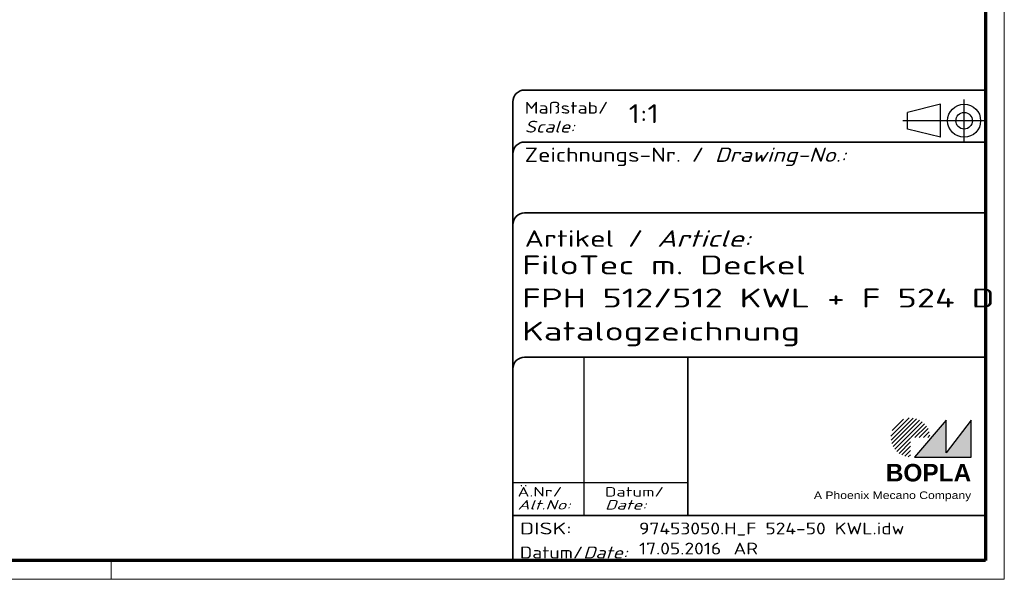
# Model space of a CAD drawing. Header units: millimetres. Extents: x 1 to 419, y 1 to 296.
# Tile 6 of 7: x 211 to 419, y 1 to 119. Entities that reach past the tile are written whole.
import ezdxf
from ezdxf.enums import TextEntityAlignment as Align

# ---------------------------------------------------------------- set-up
doc = ezdxf.new("R2010")
doc.units = ezdxf.units.MM
doc.linetypes.add('ACAD_ISO04W100', pattern=[30, 24, -3, 0, -3])
doc.linetypes.add('DASHED', pattern=[0.2067, 0.1654, -0.0413])
doc.layers.get('0').update_dxf_attribs({"lineweight": 25})
for name, color, linetype, lineweight in [('Schraffur (ISO)', 1, 'Continuous', 18), ('Sichtbar schmal (ISO)', 1, 'Continuous', 25), ('Titel (ISO)', 5, 'Continuous', 50), ('Verdeckt (ISO)', 5, 'DASHED', 35)]:
    doc.layers.add(name, color=color, linetype=linetype, lineweight=lineweight)
doc.styles.add('Notiztext (DIN)', font='isocpeur.ttf', dxfattribs={"width": 1.1})
doc.styles.get("Standard").update_dxf_attribs({"font": 'isocpeur.ttf', "width": 1.1})
doc.styles.add('Textstil142', font='isocpeur.ttf', dxfattribs={"width": 1.4})
doc.styles.add('Textstil143', font='isocpeur.ttf', dxfattribs={"width": 1.4})
doc.styles.add('Textstil144', font='isocpeur.ttf', dxfattribs={"width": 1.4})
doc.styles.add('Textstil242', font='isocpeur.ttf', dxfattribs={"width": 1.2})
doc.styles.add('Textstil243', font='isocpeur.ttf', dxfattribs={"width": 1.4})
doc.styles.add('Textstil248', font='isocpeui.ttf', dxfattribs={"width": 1.2})
doc.styles.add('Textstil249', font='isocpeui.ttf', dxfattribs={"width": 1.4})
doc.styles.add('Textstil68', font='isocpeur.ttf', dxfattribs={"width": 1.2})

# ---------------------------------------------------------------- blocks, each defined once
blk = doc.blocks.new('Ränder Bopla-A3-Rahmen')
at = {"color": 1, "linetype": 'Continuous', "lineweight": 18}
for p, q in [((419, 296), (419, 1)), ((230, 5), (230, 1)), ((419, 1), (1, 1))]:
    blk.add_line(p, q, dxfattribs=at)
at = {"color": 3, "linetype": 'Continuous', "lineweight": 70}
for p, q in [((415, 292), (415, 5)), ((415, 5), (20, 5))]:
    blk.add_line(p, q, dxfattribs=at)
blk = doc.blocks.new('Schriftfelder Katalogzeichnung')
at = {"layer": 'Schraffur (ISO)'}
h = blk.add_hatch(dxfattribs=at)
h.set_pattern_fill('ANSI31', color=1, scale=5.08, style=0)
h.set_pattern_definition([(45, (0, 0), (-0.4490128, 0.4490128), [])])
edge = h.paths.add_edge_path()
edge.add_line((395.78, 37.31), (391.63, 37.31))
edge.add_line((391.63, 37.31), (391.63, 33.16))
edge.add_arc((391.63, 37.31), 4.15, 0, 270, ccw=False)
blk.add_hatch(color=7, dxfattribs=at).paths.add_polyline_path([(392.48, 33.16), (404.48, 33.16), (404.48, 40.96), (399.18, 34.06), (399.18, 40.96)])
at = {"color": 1, "linetype": 'ACAD_ISO04W100'}
for p, q in [((402.98, 99.81), (402.98, 108.81)), ((407.48, 104.31), (389.98, 104.31))]:
    blk.add_line(p, q, dxfattribs=at)
at = {"color": 5, "linetype": 'Continuous'}
for p, q in [((397.98, 107.81), (390.98, 106.06)), ((397.98, 100.81), (397.98, 107.81)), ((390.98, 102.56), (390.98, 106.06)), ((397.98, 100.81), (390.98, 102.56))]:
    blk.add_line(p, q, dxfattribs=at)
at = {"color": 1, "linetype": 'Continuous', "lineweight": 25}
for p, q in [((322.48, 54.31), (322.48, 20.81)), ((307.48, 27.81), (344.48, 27.81))]:
    blk.add_line(p, q, dxfattribs=at)
at = {"color": 7, "linetype": 'Continuous'}
for p, q in [((399.18, 40.96), (392.48, 33.16)), ((404.48, 40.96), (399.18, 34.06)), ((399.18, 34.06), (399.18, 40.96)), ((404.48, 33.16), (404.48, 40.96)), ((392.48, 33.16), (404.48, 33.16))]:
    blk.add_line(p, q, dxfattribs=at)
at = {"color": 5, "linetype": 'Continuous'}
for radius in [3.5, 1.75]:
    blk.add_circle((402.98, 104.31), radius, dxfattribs=at)
at = {"layer": 'Titel (ISO)', "lineweight": 18}
for p, q in [((410.48, 7.31), (411.48, 7.31)), ((411.48, 7.31), (411.48, 8.31))]:
    blk.add_line(p, q, dxfattribs=at)
at = {"layer": 'Verdeckt (ISO)', "color": 5, "linetype": 'Continuous', "lineweight": 35}
for p, q in [((407.48, 110.81), (309.98, 110.81)), ((307.48, 108.31), (307.48, 11.31)), ((407.48, 99.81), (309.98, 99.81)), ((407.48, 84.81), (309.98, 84.81)), ((407.48, 54.31), (309.98, 54.31)), ((407.48, 20.81), (307.48, 20.81))]:
    blk.add_line(p, q, dxfattribs=at)
at = {"layer": 'Verdeckt (ISO)', "color": 5, "linetype": 'Continuous'}
blk.add_line((344.48, 54.31), (344.48, 20.81), dxfattribs=at)
at = {"layer": 'Verdeckt (ISO)', "color": 5, "linetype": 'Continuous', "lineweight": 35}
for centre in [(309.98, 108.31), (309.98, 97.31), (309.98, 82.31), (309.98, 51.81)]:
    blk.add_arc(centre, 2.5, 90, 180, dxfattribs=at)
at = {"color": 5, "style": 'Textstil142', "width": 1.4}
blk.add_text('DISK:', height=2.5, dxfattribs=at).set_placement((308.98, 16.81))
at = {"color": 7, "insert": (309.98, 77.64), "char_height": 3.5, "attachment_point": 7}
blk.add_mtext('\\fISOCPEUR|b0|i0;\\W1.30;\\H3.5000;Artikel / \\fISOCPEUR|b0|i1;\\W1.30;\\H3.5000;Article:', dxfattribs=at)
at = {"color": 5, "insert": (308.98, 11.72), "char_height": 2.5, "attachment_point": 7}
blk.add_mtext('\\fISOCPEUR|b0|i0;\\W1.20;\\H2.5000;Datum/\\fISOCPEUR|b0|i1;\\W1.20;\\H2.5000;Date:', dxfattribs=at)
at = {"color": 5, "style": 'Textstil68', "width": 1.2}
for tag, p in [('DATEINAME_001', (334.18, 16.81)), ('ERSTELLUNGSDATUM_001', (334.18, 12.56)), ('50-Namenskürzel_001', (354.18, 12.56))]:
    blk.add_attdef(tag, p, '', height=2.5, dxfattribs=at)
at = {"layer": 'Sichtbar schmal (ISO)', "color": 1}
for s, height, style, width, p in [('Maßstab/', 2.5, 'Textstil68', 1.2, (309.98, 105.81)), ('Scale:', 2.5, 'Textstil248', 1.2, (309.98, 101.81)), ('Ä.Nr/', 2, 'Textstil144', 1.4, (308.48, 24.81)), ('Datum/', 2, 'Textstil144', 1.4, (326.98, 24.81)), ('Alt.No:', 2, 'Textstil249', 1.4, (308.48, 22.06)), ('Date:', 2, 'Textstil249', 1.4, (326.98, 22.06))]:
    blk.add_text(s, height=height, dxfattribs=dict(at, style=style, width=width)).set_placement(p)
at = {"layer": 'Sichtbar schmal (ISO)', "color": 1, "insert": (309.98, 94.71), "char_height": 3, "attachment_point": 7}
blk.add_mtext('\\fISOCPEUR|b0|i0;\\W1.20;\\H3.0000;Zeichnungs-Nr. / \\fISOCPEUR|b0|i1;\\W1.20;\\H3.0000;Drawing-No.:', dxfattribs=at)
at = {"layer": 'Sichtbar schmal (ISO)', "color": 1, "style": 'Textstil144', "width": 1.4}
for tag, p in [('19-Ä-Nr._-10-', (309.48, 53.56)), ('19-Datum_-10-', (324.48, 53.56)), ('18-Ä-Nr._-9-', (309.48, 51.06)), ('18-Datum_-9-', (324.48, 51.06)), ('17-Ä-Nr._-8-', (309.48, 48.56)), ('17-Datum_-8-', (324.48, 48.56)), ('16-Ä-Nr._-7-', (309.48, 46.06)), ('16-Datum_-7-', (324.48, 46.06)), ('15-Ä-Nr._-6-', (309.48, 43.56)), ('15-Datum_-6-', (324.48, 43.56)), ('14-Ä-Nr._-5-', (309.48, 41.06)), ('14-Datum_-5-', (324.48, 41.06)), ('13-Ä-Nr._-4-', (309.48, 38.56)), ('13-Datum_-4-', (324.48, 38.56)), ('12-Ä-Nr._-3-', (309.48, 36.06)), ('12-Datum_-3-', (324.48, 36.06)), ('11-Ä-Nr._-2-', (309.48, 33.56)), ('11-Datum_-2-', (324.48, 33.56)), ('10-Ä-Nr._-1-', (309.48, 31.06)), ('10-Datum_-1-', (324.48, 31.06))]:
    blk.add_attdef(tag, text='', height=2, dxfattribs=at).set_placement(p, align=Align.TOP_LEFT)
at = {"layer": 'Titel (ISO)', "color": 7, "insert": (404.48, 27.96), "char_height": 3.7, "width": 19.8847, "attachment_point": 9, "style": 'Notiztext (DIN)'}
blk.add_mtext('\\fArial|b1|i0;\\H3.7000;BOPLA', dxfattribs=at)
at = {"layer": 'Titel (ISO)', "color": 5, "insert": (404.48, 23.81), "char_height": 1.6, "width": 34.8824, "attachment_point": 9, "style": 'Notiztext (DIN)'}
blk.add_mtext('\\fArial|b0|i0;\\W1.15;\\H1.6000;A Phoenix Mecano Company', dxfattribs=at)
at = {"layer": 'Titel (ISO)', "color": 7}
for tag, p, height, style, width in [('02-Maßstab_001', (332, 103.81), 4, 'Textstil242', 1.2), ('07-Artikel-Modell_001', (309.43, 71.81), 3.98, 'Textstil243', 1.4), ('08-Artikel-Benennung_001', (309.42, 64.81), 4, 'Textstil143', 1.4), ('09-Artikel-Benennung_(2.Zeile)_001', (309.43, 57.81), 3.98, 'Textstil243', 1.4)]:
    blk.add_attdef(tag, p, '', height=height, dxfattribs=dict(at, style=style, width=width))
at = {"layer": 'Titel (ISO)', "color": 7, "style": 'Textstil143', "width": 1.4}
blk.add_attdef('03-Zchn.Nr.', text='', height=4, dxfattribs=at).set_placement((332.48, 92.31), align=Align.TOP_LEFT)

msp = doc.modelspace()

# ---------------------------------------------------------------- block references
msp.add_blockref('Ränder Bopla-A3-Rahmen', (0, 0))
msp.add_blockref('Schriftfelder Katalogzeichnung', (7.5158395, -6.3067288)).add_auto_attribs({'DATEINAME_001': '97453050.H_F 524-50 KWL.idw', 'ERSTELLUNGSDATUM_001': '17.05.2016', '07-Artikel-Modell_001': 'FiloTec m. Deckel', '50-Namenskürzel_001': 'AR', '02-Maßstab_001': '1:1', '08-Artikel-Benennung_001': 'FPH 512/512 KWL + F 524 D', '09-Artikel-Benennung_(2.Zeile)_001': 'Katalogzeichnung'})

doc.saveas('drawing.dxf')
